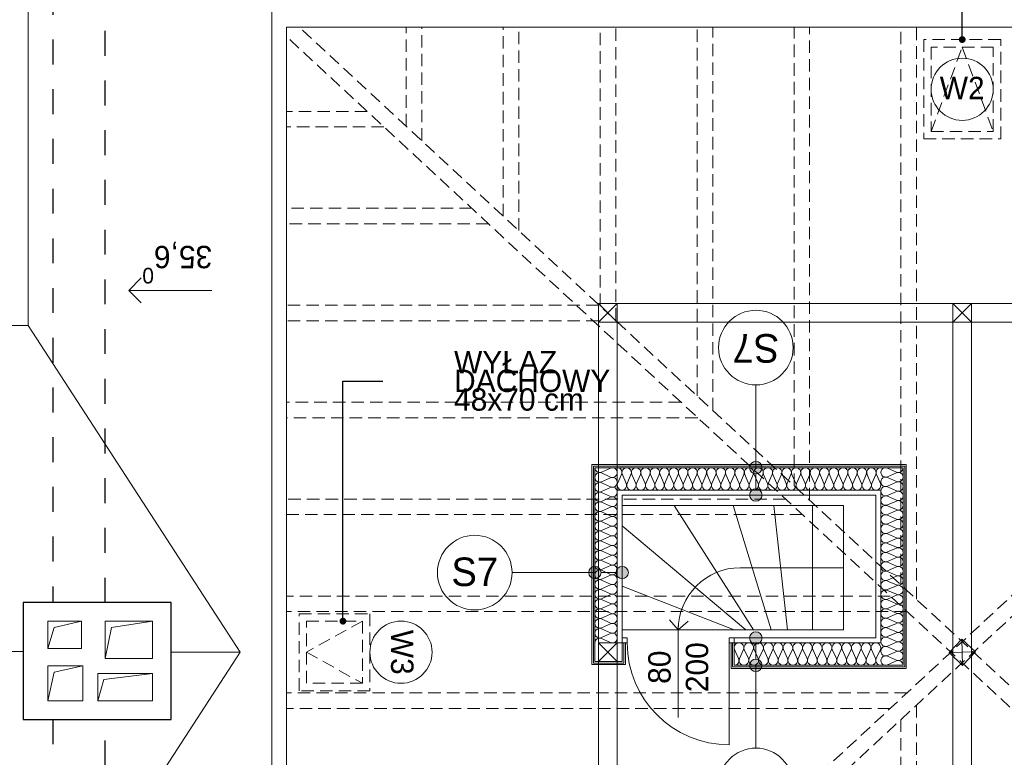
# Model space of a CAD drawing. Extents: x -145259 to -66341, y -2316 to 227384.
# Tile 138 of 141: x -88166 to -80245, y 213678 to 219614. Entities that reach past the tile are written whole.
import ezdxf

# ---------------------------------------------------------------- set-up
doc = ezdxf.new("R2010")
doc.units = 0
doc.header["$MEASUREMENT"] = 0
doc.linetypes.add('Krawędzie ukryte', pattern=[150, 100, -50])
doc.linetypes.add('Przerywana', pattern=[400, 200, -200])
for name, color, linetype in [('Arch ocieplenie', 7, 'Continuous'), ('Arch opisy', 7, 'Continuous'), ('Arch ściany działowe', 7, 'Continuous'), ('INWENT ODWODNIENIE', 7, 'Continuous'), ('Istniejące schody', 7, 'Continuous')]:
    doc.layers.add(name, color=color, linetype=linetype)
doc.layers.add('Arch ocieplenie_Nr_Pióra__24', color=7, linetype='Continuous', lineweight=13, true_color=0x029e21)
for name, color, linetype, lineweight in [('Arch opisy okien_Nr_Pióra__21', 7, 'Continuous', 13), ('Arch opisy_Nr_Pióra__1', 7, 'Continuous', 25), ('Arch opisy_Nr_Pióra__21', 7, 'Continuous', 13), ('Arch ściany działowe_Nr_Pióra__5', 7, 'Continuous', 13), ('INWENT DACH_Nr_Pióra__21', 7, 'Continuous', 13), ('Inwent kominy_Nr_Pióra__21', 7, 'Continuous', 13), ('INWENT KONST. DREWNIANA_Nr_Pióra__21', 7, 'Continuous', 13), ('INWENT ODWODNIENIE_Nr_Pióra__21', 7, 'Continuous', 13), ('INWENT ODWODNIENIE_Nr_Pióra__5', 7, 'Continuous', 13), ('INWENT OPISY_Nr_Pióra__21', 7, 'Continuous', 13), ('INWENT OPISY_Nr_Pióra__5', 7, 'Continuous', 13), ('INWENT. DRZWI_Nr_Pióra__21', 7, 'Continuous', 13), ('INWENT. OKNA_Nr_Pióra__21', 7, 'Continuous', 13), ('INWENT.ŚCIANY_Nr_Pióra__1', 7, 'Continuous', 25), ('Istniejące schody_Nr_Pióra__21', 7, 'Continuous', 13)]:
    doc.layers.add(name, color=color, linetype=linetype, lineweight=lineweight)
doc.styles.add('GENERATED_STYLE_4', font='txt')
doc.styles.add('GENERATED_STYLE_6', font='txt')
doc.styles.add('GENERATED_STYLE_7', font='txt')
doc.styles.add('GENERATED_STYLE_8', font='txt')
doc.dimstyles.new('GENERATED_STYLE__9', dxfattribs={"dimtxt": 0.18, "dimasz": 109.44, "dimexe": 0.18, "dimexo": 0.0625, "dimgap": 0.09, "dimtad": 0, "dimtih": 1, "dimtoh": 1, "dimdec": 4, "dimzin": 0, "dimdsep": 46, "dimcen": 0.09, "dimadec": 0, "dimazin": 0, "dimtfac": 1, "dimtdec": 4, "dimtmove": 0, "dimatfit": 3, "dimldrblk": 'ARROWHEAD_11', "dimfxl": 0, "dimtolj": 1, "dimtzin": 0, "dimarcsym": 0})

# ---------------------------------------------------------------- blocks, each defined once
blk = doc.blocks.new('Ściana_786', base_point=(-81033.7, 214393.6))
at = {"layer": 'Arch ściany działowe_Nr_Pióra__5', "linetype": 'Continuous'}
for p, q in [((-82443.7, 214393.6), (-81033.7, 214393.6)), ((-81046.2, 214406.1), (-82431.2, 214406.1))]:
    blk.add_line(p, q, dxfattribs=at)
blk = doc.blocks.new('Ściana_787', base_point=(-81046.2, 214406.1))
at = {"layer": 'Arch ściany działowe_Nr_Pióra__5', "linetype": 'Continuous'}
for p, q in [((-82431.2, 214406.1), (-81046.2, 214406.1)), ((-81058.7, 214418.6), (-82418.7, 214418.6))]:
    blk.add_line(p, q, dxfattribs=at)
blk = doc.blocks.new('Ściana_788', base_point=(-81033.7, 216033.6))
at = {"layer": 'Arch ściany działowe_Nr_Pióra__5', "linetype": 'Continuous'}
for p, q in [((-81033.7, 216033.6), (-83563.7, 216033.6)), ((-83551.2, 216021.1), (-81046.2, 216021.1))]:
    blk.add_line(p, q, dxfattribs=at)
blk = doc.blocks.new('Ściana_789', base_point=(-81046.2, 216021.1))
at = {"layer": 'Arch ściany działowe_Nr_Pióra__5', "linetype": 'Continuous'}
for p, q in [((-81046.2, 216021.1), (-83551.2, 216021.1)), ((-83538.7, 216008.6), (-81058.7, 216008.6))]:
    blk.add_line(p, q, dxfattribs=at)
blk = doc.blocks.new('Ściana_790', base_point=(-81033.7, 216033.6))
at = {"layer": 'Arch ściany działowe_Nr_Pióra__5', "linetype": 'Continuous'}
for p, q in [((-81046.2, 216021.1), (-81046.2, 214406.1)), ((-81033.7, 214393.6), (-81033.7, 216033.6))]:
    blk.add_line(p, q, dxfattribs=at)
blk = doc.blocks.new('Ściana_791', base_point=(-81046.2, 216021.1))
at = {"layer": 'Arch ściany działowe_Nr_Pióra__5', "linetype": 'Continuous'}
for p, q in [((-81046.2, 214406.1), (-81046.2, 216021.1)), ((-81058.7, 216008.6), (-81058.7, 214418.6))]:
    blk.add_line(p, q, dxfattribs=at)
blk = doc.blocks.new('Ściana_792', base_point=(-83563.7, 216033.6))
at = {"layer": 'Arch ściany działowe_Nr_Pióra__5', "linetype": 'Continuous'}
for p, q in [((-83563.7, 216033.6), (-83563.7, 214423.6)), ((-83551.2, 214436.1), (-83551.2, 216021.1))]:
    blk.add_line(p, q, dxfattribs=at)
blk = doc.blocks.new('Ściana_793', base_point=(-83551.2, 216021.1))
at = {"layer": 'Arch ściany działowe_Nr_Pióra__5', "linetype": 'Continuous'}
for p, q in [((-83551.2, 216021.1), (-83551.2, 214436.1)), ((-83538.7, 214448.6), (-83538.7, 216008.6))]:
    blk.add_line(p, q, dxfattribs=at)
blk = doc.blocks.new('Ściana_794', base_point=(-82443.7, 214393.6))
at = {"layer": 'Arch ściany działowe_Nr_Pióra__5', "linetype": 'Continuous'}
for p, q in [((-82431.2, 214598.6), (-82443.7, 214598.6)), ((-82443.7, 214598.6), (-82443.7, 214393.6)), ((-82431.2, 214406.1), (-82431.2, 214598.6))]:
    blk.add_line(p, q, dxfattribs=at)
blk = doc.blocks.new('Ściana_795', base_point=(-82431.2, 214406.1))
at = {"layer": 'Arch ściany działowe_Nr_Pióra__5', "linetype": 'Continuous'}
for p, q in [((-82418.7, 214598.6), (-82431.2, 214598.6)), ((-82431.2, 214598.6), (-82431.2, 214406.1)), ((-82418.7, 214418.6), (-82418.7, 214598.6))]:
    blk.add_line(p, q, dxfattribs=at)
blk = doc.blocks.new('Ściana_796', base_point=(-83563.7, 214423.6))
at = {"layer": 'Arch ściany działowe_Nr_Pióra__5', "linetype": 'Continuous'}
for p, q in [((-83306.2, 214436.1), (-83551.2, 214436.1)), ((-83563.7, 214423.6), (-83293.7, 214423.6))]:
    blk.add_line(p, q, dxfattribs=at)
blk = doc.blocks.new('Ściana_797', base_point=(-83551.2, 214436.1))
at = {"layer": 'Arch ściany działowe_Nr_Pióra__5', "linetype": 'Continuous'}
for p, q in [((-83551.2, 214436.1), (-83306.2, 214436.1)), ((-83318.7, 214448.6), (-83538.7, 214448.6))]:
    blk.add_line(p, q, dxfattribs=at)
blk = doc.blocks.new('Ściana_798', base_point=(-83293.7, 214423.6))
at = {"layer": 'Arch ściany działowe_Nr_Pióra__5', "linetype": 'Continuous'}
for p, q in [((-83293.7, 214598.6), (-83306.2, 214598.6)), ((-83306.2, 214598.6), (-83306.2, 214436.1)), ((-83293.7, 214423.6), (-83293.7, 214598.6))]:
    blk.add_line(p, q, dxfattribs=at)
blk = doc.blocks.new('Ściana_799', base_point=(-83306.2, 214436.1))
at = {"layer": 'Arch ściany działowe_Nr_Pióra__5', "linetype": 'Continuous'}
for p, q in [((-83306.2, 214598.6), (-83318.7, 214598.6)), ((-83318.7, 214598.6), (-83318.7, 214448.6)), ((-83306.2, 214436.1), (-83306.2, 214598.6))]:
    blk.add_line(p, q, dxfattribs=at)
blk = doc.blocks.new('Izolacja cieplna 14_182', base_point=(-82418.7, 214418.6))
at = {"layer": 'Arch ocieplenie_Nr_Pióra__24', "linetype": 'Continuous'}
for p, q in [((-82415.4, 214545), (-82382.7, 214472.2)), ((-82376.1, 214472.2), (-82343.4, 214545)), ((-82336.8, 214545), (-82304, 214472.2)), ((-82297.4, 214472.2), (-82264.7, 214545)), ((-82258.1, 214545), (-82225.4, 214472.2)), ((-82218.8, 214472.2), (-82186, 214545)), ((-82179.4, 214545), (-82146.7, 214472.2)), ((-82140.1, 214472.2), (-82107.4, 214545)), ((-82100.8, 214545), (-82068, 214472.2)), ((-82061.4, 214472.2), (-82028.7, 214545)), ((-82022.1, 214545), (-81989.4, 214472.2)), ((-81982.8, 214472.2), (-81950, 214545)), ((-81943.4, 214545), (-81910.7, 214472.2)), ((-81904.1, 214472.2), (-81871.4, 214545)), ((-81864.8, 214545), (-81832, 214472.2)), ((-81825.4, 214472.2), (-81792.7, 214545)), ((-81786.1, 214545), (-81753.4, 214472.2)), ((-81746.8, 214472.2), (-81714, 214545)), ((-81707.4, 214545), (-81674.7, 214472.2)), ((-81668.1, 214472.2), (-81635.4, 214545)), ((-81628.8, 214545), (-81596, 214472.2)), ((-81589.4, 214472.2), (-81556.7, 214545)), ((-81550.1, 214545), (-81517.4, 214472.2)), ((-81510.8, 214472.2), (-81478, 214545)), ((-81471.4, 214545), (-81438.7, 214472.2)), ((-81432.1, 214472.2), (-81399.4, 214545)), ((-81392.8, 214545), (-81360, 214472.2)), ((-81353.4, 214472.2), (-81320.7, 214545)), ((-81314.1, 214545), (-81281.4, 214472.2)), ((-81274.8, 214472.2), (-81242, 214545))]:
    blk.add_line(p, q, dxfattribs=at)
for centre, start_param, end_param in [((-82379.4, 214560.3), 5.870392, 9.837571), ((-82300.7, 214560.3), 5.870392, 9.837571), ((-82222.1, 214560.3), 5.870392, 9.837571), ((-82143.4, 214560.3), 5.870392, 9.837571), ((-82064.7, 214560.3), 5.870392, 9.837571), ((-81986.1, 214560.3), 5.870392, 9.837571), ((-81907.4, 214560.3), 5.870392, 9.837571), ((-81828.7, 214560.3), 5.870392, 9.837571), ((-81750.1, 214560.3), 5.870392, 9.837571), ((-81671.4, 214560.3), 5.870392, 9.837571), ((-81592.7, 214560.3), 5.870392, 9.837571), ((-81514.1, 214560.3), 5.870392, 9.837571), ((-81435.4, 214560.3), 5.870392, 9.837571), ((-81356.7, 214560.3), 5.870392, 9.837571), ((-81278.1, 214560.3), 5.870392, 9.837571), ((-82418.7, 214456.9), 4.712389, 6.695979), ((-82340.1, 214456.9), 2.7288, 6.695979), ((-82261.4, 214456.9), 2.7288, 6.695979), ((-82182.7, 214456.9), 2.7288, 6.695979), ((-82104.1, 214456.9), 2.7288, 6.695979), ((-82025.4, 214456.9), 2.7288, 6.695979), ((-81946.7, 214456.9), 2.7288, 6.695979), ((-81868.1, 214456.9), 2.7288, 6.695979), ((-81789.4, 214456.9), 2.7288, 6.695979), ((-81710.7, 214456.9), 2.7288, 6.695979), ((-81632.1, 214456.9), 2.7288, 6.695979), ((-81553.4, 214456.9), 2.7288, 6.695979), ((-81474.7, 214456.9), 2.7288, 6.695979), ((-81396.1, 214456.9), 2.7288, 6.695979), ((-81317.4, 214456.9), 2.7288, 6.695979), ((-81238.7, 214456.9), 2.7288, 4.712389)]:
    blk.add_ellipse(centre, major_axis=(39.3, 0), ratio=0.973273, start_param=start_param, end_param=end_param, dxfattribs=at)
blk = doc.blocks.new('Izolacja cieplna 14_183', base_point=(-83358.7, 216008.6))
at = {"layer": 'Arch ocieplenie_Nr_Pióra__24', "linetype": 'Continuous'}
for p, q in [((-83355.6, 215882.2), (-83324.1, 215955)), ((-83317.7, 215955), (-83286.2, 215882.2)), ((-83279.8, 215882.2), (-83248.3, 215955)), ((-83242, 215955), (-83210.5, 215882.2)), ((-83204.1, 215882.2), (-83172.6, 215955)), ((-83166.3, 215955), (-83134.8, 215882.2)), ((-83128.4, 215882.2), (-83096.9, 215955)), ((-83090.6, 215955), (-83059.1, 215882.2)), ((-83052.7, 215882.2), (-83021.2, 215955)), ((-83014.8, 215955), (-82983.3, 215882.2)), ((-82977, 215882.2), (-82945.5, 215955)), ((-82939.1, 215955), (-82907.6, 215882.2)), ((-82901.3, 215882.2), (-82869.8, 215955)), ((-82863.4, 215955), (-82831.9, 215882.2)), ((-82825.6, 215882.2), (-82794.1, 215955)), ((-82787.7, 215955), (-82756.2, 215882.2)), ((-82749.8, 215882.2), (-82718.3, 215955)), ((-82712, 215955), (-82680.5, 215882.2)), ((-82674.1, 215882.2), (-82642.6, 215955)), ((-82636.3, 215955), (-82604.8, 215882.2)), ((-82598.4, 215882.2), (-82566.9, 215955)), ((-82560.6, 215955), (-82529.1, 215882.2)), ((-82522.7, 215882.2), (-82491.2, 215955)), ((-82484.8, 215955), (-82453.3, 215882.2)), ((-82447, 215882.2), (-82415.5, 215955)), ((-82409.1, 215955), (-82377.6, 215882.2)), ((-82371.3, 215882.2), (-82339.8, 215955)), ((-82333.4, 215955), (-82301.9, 215882.2)), ((-82295.6, 215882.2), (-82264.1, 215955)), ((-82257.7, 215955), (-82226.2, 215882.2)), ((-82219.8, 215882.2), (-82188.3, 215955)), ((-82182, 215955), (-82150.5, 215882.2)), ((-82144.1, 215882.2), (-82112.6, 215955)), ((-82106.3, 215955), (-82074.8, 215882.2)), ((-82068.4, 215882.2), (-82036.9, 215955)), ((-82030.6, 215955), (-81999.1, 215882.2)), ((-81992.7, 215882.2), (-81961.2, 215955)), ((-81954.8, 215955), (-81923.3, 215882.2)), ((-81917, 215882.2), (-81885.5, 215955)), ((-81879.1, 215955), (-81847.6, 215882.2)), ((-81841.3, 215882.2), (-81809.8, 215955)), ((-81803.4, 215955), (-81771.9, 215882.2)), ((-81765.6, 215882.2), (-81734.1, 215955)), ((-81727.7, 215955), (-81696.2, 215882.2)), ((-81689.8, 215882.2), (-81658.3, 215955)), ((-81652, 215955), (-81620.5, 215882.2)), ((-81614.1, 215882.2), (-81582.6, 215955)), ((-81576.3, 215955), (-81544.8, 215882.2)), ((-81538.4, 215882.2), (-81506.9, 215955)), ((-81500.6, 215955), (-81469.1, 215882.2)), ((-81462.7, 215882.2), (-81431.2, 215955)), ((-81424.8, 215955), (-81393.3, 215882.2)), ((-81387, 215882.2), (-81355.5, 215955)), ((-81349.1, 215955), (-81317.6, 215882.2)), ((-81311.3, 215882.2), (-81279.8, 215955)), ((-81273.4, 215955), (-81241.9, 215882.2))]:
    blk.add_line(p, q, dxfattribs=at)
for centre, start_param, end_param in [((-83358.7, 215970.3), 4.299596, 6.283185), ((-83283, 215970.3), 4.299595, 8.266774), ((-83207.3, 215970.3), 4.299595, 8.266774), ((-83131.6, 215970.3), 4.299595, 8.266774), ((-83055.9, 215970.3), 4.299595, 8.266774), ((-82980.2, 215970.3), 4.299595, 8.266774), ((-82904.5, 215970.3), 4.299595, 8.266774), ((-82828.7, 215970.3), 4.299595, 8.266774), ((-82753, 215970.3), 4.299595, 8.266774), ((-82677.3, 215970.3), 4.299595, 8.266774), ((-82601.6, 215970.3), 4.299595, 8.266774), ((-82525.9, 215970.3), 4.299595, 8.266774), ((-82450.2, 215970.3), 4.299595, 8.266774), ((-82374.5, 215970.3), 4.299595, 8.266774), ((-82298.7, 215970.3), 4.299595, 8.266774), ((-82223, 215970.3), 4.299595, 8.266774), ((-82147.3, 215970.3), 4.299595, 8.266774), ((-82071.6, 215970.3), 4.299595, 8.266774), ((-81995.9, 215970.3), 4.299595, 8.266774), ((-81920.2, 215970.3), 4.299595, 8.266774), ((-81844.5, 215970.3), 4.299595, 8.266774), ((-81768.7, 215970.3), 4.299595, 8.266774), ((-81693, 215970.3), 4.299595, 8.266774), ((-81617.3, 215970.3), 4.299595, 8.266774), ((-81541.6, 215970.3), 4.299595, 8.266774), ((-81465.9, 215970.3), 4.299595, 8.266774), ((-81390.2, 215970.3), 4.299595, 8.266774), ((-81314.5, 215970.3), 4.299595, 8.266774), ((-81238.7, 215970.3), 0, 1.983589), ((-83320.9, 215866.9), 1.158003, 5.125183), ((-83245.2, 215866.9), 1.158003, 5.125183), ((-83169.5, 215866.9), 1.158003, 5.125183), ((-83093.7, 215866.9), 1.158003, 5.125183), ((-83018, 215866.9), 1.158003, 5.125183), ((-82942.3, 215866.9), 1.158003, 5.125183), ((-82866.6, 215866.9), 1.158003, 5.125183), ((-82790.9, 215866.9), 1.158003, 5.125183), ((-82715.2, 215866.9), 1.158003, 5.125183), ((-82639.5, 215866.9), 1.158003, 5.125183), ((-82563.7, 215866.9), 1.158003, 5.125183), ((-82488, 215866.9), 1.158003, 5.125183), ((-82412.3, 215866.9), 1.158003, 5.125183), ((-82336.6, 215866.9), 1.158003, 5.125183), ((-82260.9, 215866.9), 1.158003, 5.125183), ((-82185.2, 215866.9), 1.158003, 5.125183), ((-82109.5, 215866.9), 1.158003, 5.125183), ((-82033.7, 215866.9), 1.158003, 5.125183), ((-81958, 215866.9), 1.158003, 5.125183), ((-81882.3, 215866.9), 1.158003, 5.125183), ((-81806.6, 215866.9), 1.158003, 5.125183), ((-81730.9, 215866.9), 1.158003, 5.125183), ((-81655.2, 215866.9), 1.158003, 5.125183), ((-81579.5, 215866.9), 1.158003, 5.125183), ((-81503.7, 215866.9), 1.158003, 5.125183), ((-81428, 215866.9), 1.158003, 5.125183), ((-81352.3, 215866.9), 1.158003, 5.125183), ((-81276.6, 215866.9), 1.158003, 5.125183)]:
    blk.add_ellipse(centre, major_axis=(0, 38.3), ratio=0.9889, start_param=start_param, end_param=end_param, dxfattribs=at)
blk = doc.blocks.new('Izolacja cieplna 14_184', base_point=(-81058.7, 214418.6))
at = {"layer": 'Arch ocieplenie_Nr_Pióra__24', "linetype": 'Continuous'}
for p, q in [((-81112.4, 215973.9), (-81185.1, 216005.4)), ((-81185.1, 215936.1), (-81112.4, 215967.6)), ((-81112.4, 215898.2), (-81185.1, 215929.7)), ((-81185.1, 215860.4), (-81112.4, 215891.9)), ((-81112.4, 215822.5), (-81185.1, 215854)), ((-81185.1, 215784.6), (-81112.4, 215816.1)), ((-81112.4, 215746.8), (-81185.1, 215778.3)), ((-81185.1, 215708.9), (-81112.4, 215740.4)), ((-81112.4, 215671.1), (-81185.1, 215702.6)), ((-81185.1, 215633.2), (-81112.4, 215664.7)), ((-81112.4, 215595.4), (-81185.1, 215626.8)), ((-81185.1, 215557.5), (-81112.4, 215589)), ((-81112.4, 215519.6), (-81185.1, 215551.1)), ((-81185.1, 215481.8), (-81112.4, 215513.3)), ((-81112.4, 215443.9), (-81185.1, 215475.4)), ((-81185.1, 215406.1), (-81112.4, 215437.6)), ((-81112.4, 215368.2), (-81185.1, 215399.7)), ((-81185.1, 215330.4), (-81112.4, 215361.9)), ((-81112.4, 215292.5), (-81185.1, 215324)), ((-81185.1, 215254.6), (-81112.4, 215286.1)), ((-81112.4, 215216.8), (-81185.1, 215248.3)), ((-81185.1, 215178.9), (-81112.4, 215210.4)), ((-81112.4, 215141.1), (-81185.1, 215172.6)), ((-81185.1, 215103.2), (-81112.4, 215134.7)), ((-81112.4, 215065.4), (-81185.1, 215096.8)), ((-81185.1, 215027.5), (-81112.4, 215059)), ((-81112.4, 214989.6), (-81185.1, 215021.1)), ((-81185.1, 214951.8), (-81112.4, 214983.3)), ((-81112.4, 214913.9), (-81185.1, 214945.4)), ((-81185.1, 214876.1), (-81112.4, 214907.6)), ((-81112.4, 214838.2), (-81185.1, 214869.7)), ((-81185.1, 214800.4), (-81112.4, 214831.9)), ((-81112.4, 214762.5), (-81185.1, 214794)), ((-81185.1, 214724.6), (-81112.4, 214756.1)), ((-81112.4, 214686.8), (-81185.1, 214718.3)), ((-81185.1, 214648.9), (-81112.4, 214680.4)), ((-81112.4, 214611.1), (-81185.1, 214642.6)), ((-81185.1, 214573.2), (-81112.4, 214604.7)), ((-81112.4, 214535.4), (-81185.1, 214566.8)), ((-81185.1, 214497.5), (-81112.4, 214529)), ((-81112.4, 214459.6), (-81185.1, 214491.1)), ((-81185.1, 214421.8), (-81112.4, 214453.3))]:
    blk.add_line(p, q, dxfattribs=at)
for centre, start_param, end_param in [((-81200.5, 215970.7), 4.299595, 8.266775), ((-81200.5, 215895), 4.299595, 8.266775), ((-81097, 216008.6), 1.158004, 3.141593), ((-81097, 215932.9), 1.158004, 5.125183), ((-81200.5, 215819.3), 4.299595, 8.266775), ((-81097, 215857.2), 1.158004, 5.125183), ((-81200.5, 215743.6), 4.299595, 8.266775), ((-81097, 215781.5), 1.158004, 5.125183), ((-81200.5, 215667.9), 4.299595, 8.266775), ((-81097, 215705.7), 1.158004, 5.125183), ((-81200.5, 215592.2), 4.299595, 8.266775), ((-81097, 215630), 1.158004, 5.125183), ((-81200.5, 215516.5), 4.299595, 8.266775), ((-81097, 215554.3), 1.158004, 5.125183), ((-81200.5, 215440.7), 4.299595, 8.266775), ((-81097, 215478.6), 1.158004, 5.125183), ((-81200.5, 215365), 4.299595, 8.266775), ((-81097, 215402.9), 1.158004, 5.125183), ((-81200.5, 215289.3), 4.299595, 8.266775), ((-81097, 215327.2), 1.158004, 5.125183), ((-81200.5, 215213.6), 4.299595, 8.266775), ((-81097, 215251.5), 1.158004, 5.125183), ((-81200.5, 215137.9), 4.299595, 8.266775), ((-81097, 215175.7), 1.158004, 5.125183), ((-81097, 215100), 1.158004, 5.125183), ((-81200.5, 215062.2), 4.299595, 8.266775), ((-81097, 215024.3), 1.158004, 5.125183), ((-81200.5, 214986.5), 4.299595, 8.266775), ((-81097, 214948.6), 1.158004, 5.125183), ((-81200.5, 214910.7), 4.299595, 8.266775), ((-81097, 214872.9), 1.158004, 5.125183), ((-81200.5, 214835), 4.299595, 8.266775), ((-81097, 214797.2), 1.158004, 5.125183), ((-81200.5, 214759.3), 4.299595, 8.266775), ((-81097, 214721.5), 1.158004, 5.125183), ((-81200.5, 214683.6), 4.299595, 8.266775), ((-81097, 214645.7), 1.158004, 5.125183), ((-81200.5, 214607.9), 4.299595, 8.266775), ((-81097, 214570), 1.158004, 5.125183), ((-81200.5, 214532.2), 4.299595, 8.266775), ((-81097, 214494.3), 1.158004, 5.125183), ((-81200.5, 214456.5), 4.299595, 8.266775), ((-81097, 214418.6), 3.141593, 5.125182)]:
    blk.add_ellipse(centre, major_axis=(-38.3, 0), ratio=0.9889, start_param=start_param, end_param=end_param, dxfattribs=at)
blk = doc.blocks.new('Izolacja cieplna 14_185', base_point=(-83538.7, 214598.6))
at = {"layer": 'Arch ocieplenie_Nr_Pióra__24', "linetype": 'Continuous'}
for p, q in [((-83485.1, 215972.7), (-83412.4, 216005.3)), ((-83412.4, 215933.6), (-83485.1, 215966.1)), ((-83485.1, 215894.4), (-83412.4, 215927)), ((-83412.4, 215855.2), (-83485.1, 215887.8)), ((-83485.1, 215816.1), (-83412.4, 215848.6)), ((-83412.4, 215776.9), (-83485.1, 215809.5)), ((-83485.1, 215737.7), (-83412.4, 215770.3)), ((-83412.4, 215698.6), (-83485.1, 215731.1)), ((-83485.1, 215659.4), (-83412.4, 215692)), ((-83412.4, 215620.2), (-83485.1, 215652.8)), ((-83485.1, 215581.1), (-83412.4, 215613.6)), ((-83412.4, 215541.9), (-83485.1, 215574.5)), ((-83485.1, 215502.7), (-83412.4, 215535.3)), ((-83412.4, 215463.6), (-83485.1, 215496.1)), ((-83485.1, 215424.4), (-83412.4, 215457)), ((-83412.4, 215385.2), (-83485.1, 215417.8)), ((-83485.1, 215346.1), (-83412.4, 215378.6)), ((-83412.4, 215306.9), (-83485.1, 215339.5)), ((-83485.1, 215267.7), (-83412.4, 215300.3)), ((-83412.4, 215228.6), (-83485.1, 215261.1)), ((-83485.1, 215189.4), (-83412.4, 215222)), ((-83412.4, 215150.2), (-83485.1, 215182.8)), ((-83485.1, 215111.1), (-83412.4, 215143.6)), ((-83412.4, 215071.9), (-83485.1, 215104.5)), ((-83485.1, 215032.7), (-83412.4, 215065.3)), ((-83412.4, 214993.6), (-83485.1, 215026.1)), ((-83485.1, 214954.4), (-83412.4, 214987)), ((-83412.4, 214915.2), (-83485.1, 214947.8)), ((-83485.1, 214876.1), (-83412.4, 214908.6)), ((-83412.4, 214836.9), (-83485.1, 214869.5)), ((-83485.1, 214797.7), (-83412.4, 214830.3)), ((-83412.4, 214758.6), (-83485.1, 214791.1)), ((-83485.1, 214719.4), (-83412.4, 214752)), ((-83412.4, 214680.2), (-83485.1, 214712.8)), ((-83485.1, 214641.1), (-83412.4, 214673.6)), ((-83412.4, 214601.9), (-83485.1, 214634.5))]:
    blk.add_line(p, q, dxfattribs=at)
for centre, start_param, end_param in [((-83397, 215969.4), 2.728799, 6.695979), ((-83500.5, 215930.3), 5.870392, 9.837571), ((-83500.5, 216008.6), 1.570796, 3.554385), ((-83397, 215891.1), 2.728799, 6.695979), ((-83500.5, 215851.9), 5.870392, 9.837571), ((-83397, 215812.8), 2.728799, 6.695979), ((-83500.5, 215773.6), 5.870392, 9.837571), ((-83397, 215734.4), 2.728799, 6.695979), ((-83500.5, 215695.3), 5.870392, 9.837571), ((-83397, 215656.1), 2.728799, 6.695979), ((-83500.5, 215616.9), 5.870392, 9.837571), ((-83397, 215577.8), 2.728799, 6.695979), ((-83500.5, 215538.6), 5.870392, 9.837571), ((-83397, 215499.4), 2.728799, 6.695979), ((-83500.5, 215460.3), 5.870392, 9.837571), ((-83397, 215421.1), 2.728799, 6.695979), ((-83500.5, 215381.9), 5.870392, 9.837571), ((-83397, 215342.8), 2.728799, 6.695979), ((-83500.5, 215303.6), 5.870392, 9.837571), ((-83397, 215264.4), 2.728799, 6.695979), ((-83500.5, 215225.3), 5.870392, 9.837571), ((-83397, 215186.1), 2.728799, 6.695979), ((-83500.5, 215146.9), 5.870392, 9.837571), ((-83397, 215107.8), 2.728799, 6.695979), ((-83500.5, 215068.6), 5.870392, 9.837571), ((-83397, 215029.4), 2.728799, 6.695979), ((-83500.5, 214990.3), 5.870392, 9.837571), ((-83397, 214951.1), 2.728799, 6.695979), ((-83500.5, 214911.9), 5.870392, 9.837571), ((-83397, 214872.8), 2.728799, 6.695979), ((-83500.5, 214833.6), 5.870392, 9.837571), ((-83397, 214794.4), 2.728799, 6.695979), ((-83500.5, 214755.3), 5.870392, 9.837571), ((-83397, 214716.1), 2.728799, 6.695979), ((-83500.5, 214676.9), 5.870392, 9.837571), ((-83397, 214637.8), 2.728799, 6.695979), ((-83500.5, 214598.6), 5.870392, 7.853982)]:
    blk.add_ellipse(centre, major_axis=(0, 39.2), ratio=0.977414, start_param=start_param, end_param=end_param, dxfattribs=at)
blk = doc.blocks.new('Linia_211', base_point=(-86621, 217435.7))
at = {"layer": 'INWENT ODWODNIENIE_Nr_Pióra__21', "linetype": 'Continuous'}
for q in [(-87189.2, 217535.7), (-87189.2, 217335.7)]:
    blk.add_line((-87289.2, 217435.7), q, dxfattribs=at)
at = {"layer": 'INWENT ODWODNIENIE_Nr_Pióra__5', "linetype": 'Continuous'}
blk.add_line((-86621, 217435.7), (-87289.2, 217435.7), dxfattribs=at)
blk = doc.blocks.new('Linia_222', base_point=(-83318.7, 215164.5))
at = {"layer": 'Arch opisy_Nr_Pióra__21', "linetype": 'Continuous'}
for points in [[(-83488.7, 215164.5), (-83492.5, 215183.6), (-83503.4, 215199.8), (-83519.6, 215210.7), (-83538.7, 215214.5), (-83557.9, 215210.7), (-83574.1, 215199.8), (-83584.9, 215183.6), (-83588.7, 215164.5), (-83584.9, 215145.3), (-83574.1, 215129.1), (-83557.9, 215118.3), (-83538.7, 215114.5), (-83519.6, 215118.3), (-83503.4, 215129.1), (-83492.5, 215145.3)], [(-83268.7, 215164.5), (-83272.5, 215183.6), (-83283.4, 215199.8), (-83299.6, 215210.7), (-83318.7, 215214.5), (-83337.9, 215210.7), (-83354.1, 215199.8), (-83364.9, 215183.6), (-83368.7, 215164.5), (-83364.9, 215145.3), (-83354.1, 215129.1), (-83337.9, 215118.3), (-83318.7, 215114.5), (-83299.6, 215118.3), (-83283.4, 215129.1), (-83272.5, 215145.3)]]:
    blk.add_hatch(color=256, dxfattribs=at).paths.add_polyline_path(points, flags=0)
blk.add_line((-83368.7, 215164.5), (-83488.7, 215164.5), dxfattribs=at)
for centre in [(-83538.7, 215164.5), (-83318.7, 215164.5)]:
    blk.add_circle(centre, 50, dxfattribs=at)
blk = doc.blocks.new('Linia_223', base_point=(-83538.7, 215164.5))
at = {"layer": 'Arch opisy_Nr_Pióra__21', "linetype": 'Continuous'}
blk.add_line((-83538.7, 215164.5), (-84205.3, 215164.5), dxfattribs=at)
blk.add_circle((-84505.3, 215164.5), 300, dxfattribs=at)
blk = doc.blocks.new('Linia_224', base_point=(-82243.8, 215788.6))
at = {"layer": 'Arch opisy_Nr_Pióra__21', "linetype": 'Continuous'}
for points in [[(-82193.8, 216008.6), (-82197.7, 216027.7), (-82208.5, 216044), (-82224.7, 216054.8), (-82243.8, 216058.6), (-82263, 216054.8), (-82279.2, 216044), (-82290, 216027.7), (-82293.8, 216008.6), (-82290, 215989.5), (-82279.2, 215973.2), (-82263, 215962.4), (-82243.8, 215958.6), (-82224.7, 215962.4), (-82208.5, 215973.2), (-82197.7, 215989.5)], [(-82193.8, 215788.6), (-82197.7, 215807.7), (-82208.5, 215824), (-82224.7, 215834.8), (-82243.8, 215838.6), (-82263, 215834.8), (-82279.2, 215824), (-82290, 215807.7), (-82293.8, 215788.6), (-82290, 215769.5), (-82279.2, 215753.2), (-82263, 215742.4), (-82243.8, 215738.6), (-82224.7, 215742.4), (-82208.5, 215753.2), (-82197.7, 215769.5)]]:
    blk.add_hatch(color=256, dxfattribs=at).paths.add_polyline_path(points, flags=0)
blk.add_line((-82243.8, 215838.6), (-82243.8, 215958.6), dxfattribs=at)
for centre in [(-82243.8, 216008.6), (-82243.8, 215788.6)]:
    blk.add_circle(centre, 50, dxfattribs=at)
blk = doc.blocks.new('Linia_225', base_point=(-82243.8, 216008.6))
at = {"layer": 'Arch opisy_Nr_Pióra__21', "linetype": 'Continuous'}
blk.add_line((-82243.8, 216008.6), (-82243.8, 216675.1), dxfattribs=at)
blk.add_circle((-82243.8, 216975.1), 300, dxfattribs=at)
blk = doc.blocks.new('Linia_226', base_point=(-82243.8, 214638.6))
at = {"layer": 'Arch opisy_Nr_Pióra__21', "linetype": 'Continuous'}
for points in [[(-82193.8, 214638.6), (-82197.7, 214657.7), (-82208.5, 214674), (-82224.7, 214684.8), (-82243.8, 214688.6), (-82263, 214684.8), (-82279.2, 214674), (-82290, 214657.7), (-82293.8, 214638.6), (-82290, 214619.5), (-82279.2, 214603.2), (-82263, 214592.4), (-82243.8, 214588.6), (-82224.7, 214592.4), (-82208.5, 214603.2), (-82197.7, 214619.5)], [(-82193.8, 214418.6), (-82197.7, 214437.7), (-82208.5, 214454), (-82224.7, 214464.8), (-82243.8, 214468.6), (-82263, 214464.8), (-82279.2, 214454), (-82290, 214437.7), (-82293.8, 214418.6), (-82290, 214399.5), (-82279.2, 214383.2), (-82263, 214372.4), (-82243.8, 214368.6), (-82224.7, 214372.4), (-82208.5, 214383.2), (-82197.7, 214399.5)]]:
    blk.add_hatch(color=256, dxfattribs=at).paths.add_polyline_path(points, flags=0)
blk.add_line((-82243.8, 214588.6), (-82243.8, 214468.6), dxfattribs=at)
for centre in [(-82243.8, 214638.6), (-82243.8, 214418.6)]:
    blk.add_circle(centre, 50, dxfattribs=at)
blk = doc.blocks.new('Linia_227', base_point=(-82243.8, 214418.6))
at = {"layer": 'Arch opisy_Nr_Pióra__21', "linetype": 'Continuous'}
blk.add_line((-82243.8, 214418.6), (-82243.8, 213752.1), dxfattribs=at)
blk.add_circle((-82243.8, 213452.1), 300, dxfattribs=at)
blk = doc.blocks.new('Łuk_1', base_point=(-82368.7, 214703.6))
at = {"layer": 'Istniejące schody_Nr_Pióra__21', "linetype": 'Continuous'}
for q in [(-82937.9, 214784), (-82788.3, 214772.8)]:
    blk.add_line((-82868.7, 214703.6), q, dxfattribs=at)
blk.add_arc((-82368.7, 214703.6), 500, 90, 180, dxfattribs=at)
blk = doc.blocks.new('ARROWHEAD_11')
at = {"color": 0, "linetype": 'Continuous', "lineweight": 0}
blk.add_line((0, 0), (-1, 0), dxfattribs=at)
at = {"color": 0, "linetype": 'Continuous', "lineweight": 0, "const_width": 0.25, "flags": 128}
blk.add_lwpolyline([(-0.125, 0, 1), (0.125, 0, 1)], format="xyb", close=True, dxfattribs=at)

msp = doc.modelspace()

# ---------------------------------------------------------------- linework, layer by layer
at = {"layer": 'Arch opisy okien_Nr_Pióra__21', "linetype": 'Continuous'}
for centre in [(-80583.7, 219053.6), (-85098.7, 214523.6)]:
    msp.add_circle(centre, 250, dxfattribs=at)
at = {"layer": 'INWENT DACH_Nr_Pióra__21', "linetype": 'Continuous'}
for p, q in [((-88098.7, 221653.6), (-88098.7, 217153.6)), ((-86138.7, 219673.6), (-86138.7, 209373.6)), ((-86018.7, 219553.6), (-86018.7, 209493.6)), ((-86018.7, 219553.6), (-75148.7, 219553.6)), ((-88098.7, 217153.6), (-88248.7, 217153.6)), ((-86393.7, 214523.6), (-88098.7, 217153.6)), ((-88138.7, 214528.6), (-92528.7, 214528.6)), ((-86393.7, 214523.6), (-88098.7, 211893.6)), ((-86393.7, 214523.6), (-86948.7, 214523.6))]:
    msp.add_line(p, q, dxfattribs=at)
at = {"layer": 'Inwent kominy_Nr_Pióra__21', "linetype": 'Continuous'}
for p, q in [((-87938.7, 214553.6), (-87938.7, 214773.6)), ((-87938.7, 214773.6), (-87668.7, 214773.6)), ((-87888.7, 214723.6), (-87668.7, 214773.6)), ((-87668.7, 214773.6), (-87668.7, 214553.6)), ((-87478.7, 214473.6), (-87478.7, 214773.6)), ((-87478.7, 214773.6), (-87098.7, 214773.6)), ((-87428.7, 214723.6), (-87098.7, 214773.6)), ((-87098.7, 214773.6), (-87098.7, 214473.6)), ((-87938.7, 214553.6), (-87888.7, 214723.6)), ((-87478.7, 214473.6), (-87428.7, 214723.6)), ((-87668.7, 214553.6), (-87938.7, 214553.6)), ((-87098.7, 214473.6), (-87478.7, 214473.6)), ((-87938.7, 214133.6), (-87938.7, 214413.6)), ((-87938.7, 214413.6), (-87658.7, 214413.6)), ((-87938.7, 214133.6), (-87888.7, 214363.6)), ((-87888.7, 214363.6), (-87658.7, 214413.6)), ((-87658.7, 214413.6), (-87658.7, 214133.6)), ((-87538.7, 214133.6), (-87538.7, 214353.6)), ((-87538.7, 214353.6), (-87098.7, 214353.6)), ((-87488.7, 214303.6), (-87098.7, 214353.6)), ((-87098.7, 214353.6), (-87098.7, 214133.6)), ((-87538.7, 214133.6), (-87488.7, 214303.6)), ((-87658.7, 214133.6), (-87938.7, 214133.6)), ((-87098.7, 214133.6), (-87538.7, 214133.6))]:
    msp.add_line(p, q, dxfattribs=at)
at = {"layer": 'INWENT KONST. DREWNIANA_Nr_Pióra__21', "linetype": 'Krawędzie ukryte'}
for p, q in [((-86018.7, 209570.1), (-75250.1, 219553.6)), ((-75148.7, 209570.1), (-85917.4, 219553.6)), ((-85056.2, 218755.3), (-85056.2, 219553.6)), ((-84931.2, 218639.4), (-84931.2, 219553.6)), ((-84276.2, 218032.1), (-84276.2, 219553.6)), ((-84151.2, 217916.2), (-84151.2, 219553.6)), ((-83496.2, 217309), (-83496.2, 219553.6)), ((-83371.2, 217193.1), (-83371.2, 219553.6)), ((-82716.2, 216585.9), (-82716.2, 219553.6)), ((-82591.2, 216470), (-82591.2, 219553.6)), ((-81936.2, 215862.7), (-81936.2, 219553.6)), ((-81811.2, 215746.8), (-81811.2, 219553.6)), ((-81076.2, 215065.4), (-81076.2, 219553.6)), ((-80951.2, 214949.5), (-80951.2, 219553.6)), ((-75250.1, 209493.6), (-86018.7, 219477.1)), ((-85917.4, 209493.6), (-75148.7, 219477.1)), ((-85370.5, 218876.1), (-86018.7, 218876.1)), ((-85235.6, 218751.1), (-86018.7, 218751.1)), ((-84529.1, 218096.1), (-86018.7, 218096.1)), ((-84394.3, 217971.1), (-86018.7, 217971.1)), ((-83508.7, 217316.1), (-86018.7, 217316.1)), ((-83508.7, 217191.1), (-86018.7, 217191.1)), ((-82846.4, 216536.1), (-86018.7, 216536.1)), ((-82711.6, 216411.1), (-86018.7, 216411.1)), ((-82005.1, 215756.1), (-86018.7, 215756.1)), ((-81870.3, 215631.1), (-86018.7, 215631.1)), ((-81163.8, 214976.1), (-86018.7, 214976.1)), ((-81028.9, 214851.1), (-86018.7, 214851.1)), ((-81028.9, 214196.1), (-86018.7, 214196.1)), ((-81163.8, 214071.1), (-86018.7, 214071.1)), ((-80951.2, 214097.7), (-80951.2, 209493.6)), ((-81076.2, 213981.8), (-81076.2, 209493.6))]:
    msp.add_line(p, q, dxfattribs=at)
at = {"layer": 'INWENT KONST. DREWNIANA_Nr_Pióra__21', "linetype": 'Continuous'}
for p, q in [((-83358.7, 217328.6), (-83508.7, 217328.6)), ((-83508.7, 217328.6), (-83508.7, 217178.6)), ((-83508.7, 217178.6), (-83358.7, 217328.6)), ((-83508.7, 217328.6), (-83358.7, 217178.6)), ((-78248.7, 217328.6), (-83508.7, 217328.6)), ((-83508.7, 217328.6), (-83508.7, 211718.6)), ((-83358.7, 217178.6), (-83358.7, 217328.6)), ((-80508.7, 217328.6), (-80658.7, 217328.6)), ((-80658.7, 217328.6), (-80658.7, 217178.6)), ((-80658.7, 217178.6), (-80508.7, 217328.6)), ((-80658.7, 217328.6), (-80508.7, 217178.6)), ((-80508.7, 217178.6), (-80508.7, 217328.6)), ((-83508.7, 217178.6), (-83358.7, 217178.6)), ((-83358.7, 211868.6), (-83358.7, 217178.6)), ((-83358.7, 217178.6), (-78248.7, 217178.6)), ((-80658.7, 217178.6), (-80508.7, 217178.6)), ((-80658.7, 211868.6), (-80658.7, 217178.6)), ((-80508.7, 211868.6), (-80508.7, 217178.6)), ((-83358.7, 214598.6), (-83508.7, 214598.6)), ((-83508.7, 214598.6), (-83508.7, 214448.6)), ((-83508.7, 214448.6), (-83358.7, 214598.6)), ((-83508.7, 214598.6), (-83358.7, 214448.6)), ((-83358.7, 214448.6), (-83358.7, 214598.6)), ((-80586.1, 214629.6), (-80689.8, 214521.3)), ((-80477.7, 214525.9), (-80586.1, 214629.6)), ((-80586.1, 214629.6), (-80581.4, 214417.6)), ((-80689.8, 214521.3), (-80477.7, 214525.9)), ((-80689.8, 214521.3), (-80581.4, 214417.6)), ((-80581.4, 214417.6), (-80477.7, 214525.9)), ((-83508.7, 214448.6), (-83358.7, 214448.6))]:
    msp.add_line(p, q, dxfattribs=at)
at = {"layer": 'INWENT OPISY_Nr_Pióra__21', "linetype": 'Continuous'}
for p, q in [((-82868.7, 214738.1), (-82868.7, 213998.1)), ((-82868.7, 214638.6), (-82868.7, 214167.6))]:
    msp.add_line(p, q, dxfattribs=at)
at = {"layer": 'INWENT. DRZWI_Nr_Pióra__21', "linetype": 'Continuous'}
for p, q in [((-83278.7, 214638.6), (-83318.7, 214638.6)), ((-83278.7, 214598.6), (-83318.7, 214598.6)), ((-83278.7, 214638.6), (-83278.7, 214598.6)), ((-82458.7, 214638.6), (-82418.7, 214638.6)), ((-82458.7, 214638.6), (-82458.7, 214598.6)), ((-82458.7, 214598.6), (-82418.7, 214598.6)), ((-82458.7, 214598.6), (-82458.7, 213778.6))]:
    msp.add_line(p, q, dxfattribs=at)
msp.add_arc((-82458.7, 214598.6), 820, 180, 270, dxfattribs=at)
at = {"layer": 'INWENT. OKNA_Nr_Pióra__21', "linetype": 'Krawędzie ukryte'}
for p, q in [((-80893.7, 219453.6), (-80893.7, 218653.6)), ((-80273.7, 219453.6), (-80893.7, 219453.6)), ((-80273.7, 218653.6), (-80273.7, 219453.6)), ((-80833.7, 219393.6), (-80833.7, 218713.6)), ((-80333.7, 219393.6), (-80833.7, 219393.6)), ((-80833.7, 218713.6), (-80583.7, 219393.6)), ((-80583.7, 219393.6), (-80333.7, 218713.6)), ((-80333.7, 218713.6), (-80333.7, 219393.6)), ((-80833.7, 218713.6), (-80333.7, 218713.6)), ((-80893.7, 218653.6), (-80273.7, 218653.6)), ((-85918.7, 214833.6), (-85348.7, 214833.6)), ((-85918.7, 214213.6), (-85918.7, 214833.6)), ((-85348.7, 214833.6), (-85348.7, 214213.6)), ((-85858.7, 214773.6), (-85408.7, 214773.6)), ((-85858.7, 214273.6), (-85858.7, 214773.6)), ((-85408.7, 214773.6), (-85858.7, 214523.6)), ((-85408.7, 214773.6), (-85408.7, 214273.6)), ((-85858.7, 214523.6), (-85408.7, 214273.6)), ((-85408.7, 214273.6), (-85858.7, 214273.6)), ((-85348.7, 214213.6), (-85918.7, 214213.6))]:
    msp.add_line(p, q, dxfattribs=at)
at = {"layer": 'INWENT. OKNA_Nr_Pióra__21', "linetype": 'Continuous'}
for p, q in [((-81238.7, 215828.6), (-83358.7, 215828.6)), ((-83358.7, 214598.6), (-83358.7, 215828.6)), ((-81278.7, 215788.6), (-83318.7, 215788.6)), ((-83318.7, 214598.6), (-83318.7, 215788.6)), ((-81278.7, 214638.6), (-81278.7, 215788.6)), ((-81238.7, 214598.6), (-81238.7, 215828.6)), ((-83318.7, 214598.6), (-83358.7, 214598.6)), ((-82418.7, 214598.6), (-82418.7, 214638.6)), ((-81278.7, 214638.6), (-82418.7, 214638.6)), ((-81238.7, 214598.6), (-82418.7, 214598.6))]:
    msp.add_line(p, q, dxfattribs=at)
at = {"layer": 'INWENT.ŚCIANY_Nr_Pióra__1', "linetype": 'Przerywana'}
for p, q in [((-87898.7, 221453.6), (-87898.7, 214923.6)), ((-87478.7, 214923.6), (-87478.7, 221033.6)), ((-87898.7, 213983.6), (-87898.7, 207593.6)), ((-87478.7, 208013.6), (-87478.7, 213983.6))]:
    msp.add_line(p, q, dxfattribs=at)
at = {"layer": 'INWENT.ŚCIANY_Nr_Pióra__1', "linetype": 'Continuous'}
for p, q in [((-86948.7, 214923.6), (-88138.7, 214923.6)), ((-88138.7, 214923.6), (-88138.7, 213983.6)), ((-86948.7, 213983.6), (-86948.7, 214923.6)), ((-88138.7, 213983.6), (-86948.7, 213983.6))]:
    msp.add_line(p, q, dxfattribs=at)
at = {"layer": 'Istniejące schody_Nr_Pióra__21', "linetype": 'Krawędzie ukryte'}
msp.add_line((-83318.7, 214703.6), (-83318.7, 215703.6), dxfattribs=at)
at = {"layer": 'Istniejące schody_Nr_Pióra__21', "linetype": 'Continuous'}
for p, q in [((-81538.7, 215703.6), (-83318.7, 215703.6)), ((-82261.7, 214703.6), (-82901.5, 215703.6)), ((-82121, 214703.6), (-82425, 215703.6)), ((-81988.7, 214703.6), (-82098.7, 215703.6)), ((-81788.7, 215703.6), (-81788.7, 214703.6)), ((-81538.7, 215703.6), (-81538.7, 214703.6)), ((-82325.2, 214703.6), (-83318.7, 215541.6)), ((-82368.7, 215203.6), (-81538.7, 215203.6)), ((-82418.7, 214703.6), (-83318.7, 215056.1)), ((-81538.7, 214703.6), (-83318.7, 214703.6))]:
    msp.add_line(p, q, dxfattribs=at)

# ---------------------------------------------------------------- block references
at = {"layer": 'Arch ocieplenie', "color": 104, "linetype": 'Continuous', "lineweight": 20, "true_color": 0x029e21}
for name, p in [('Izolacja cieplna 14_185', (-83538.7, 214598.6)), ('Izolacja cieplna 14_183', (-83358.7, 216008.6)), ('Izolacja cieplna 14_184', (-81058.7, 214418.6)), ('Izolacja cieplna 14_182', (-82418.7, 214418.6))]:
    msp.add_blockref(name, p, dxfattribs=at)
at = {"layer": 'Arch opisy', "linetype": 'Continuous'}
for name, p in [('Linia_225', (-82243.8, 216008.6)), ('Linia_224', (-82243.8, 215788.6)), ('Linia_223', (-83538.7, 215164.5)), ('Linia_222', (-83318.7, 215164.5)), ('Linia_226', (-82243.8, 214638.6)), ('Linia_227', (-82243.8, 214418.6))]:
    msp.add_blockref(name, p, dxfattribs=at)
at = {"layer": 'Arch ściany działowe'}
for name, p in [('Ściana_788', (-81033.7, 216033.6)), ('Ściana_792', (-83563.7, 216033.6)), ('Ściana_789', (-81046.2, 216021.1)), ('Ściana_793', (-83551.2, 216021.1)), ('Ściana_791', (-81046.2, 216021.1)), ('Ściana_790', (-81033.7, 216033.6)), ('Ściana_799', (-83306.2, 214436.1)), ('Ściana_798', (-83293.7, 214423.6)), ('Ściana_794', (-82443.7, 214393.6)), ('Ściana_795', (-82431.2, 214406.1)), ('Ściana_796', (-83563.7, 214423.6)), ('Ściana_797', (-83551.2, 214436.1)), ('Ściana_786', (-81033.7, 214393.6)), ('Ściana_787', (-81046.2, 214406.1))]:
    msp.add_blockref(name, p, dxfattribs=at)
at = {"layer": 'INWENT ODWODNIENIE', "linetype": 'Continuous'}
msp.add_blockref('Linia_211', (-86621, 217435.7), dxfattribs=at)
at = {"layer": 'Istniejące schody', "linetype": 'Continuous'}
msp.add_blockref('Łuk_1', (-82368.7, 214703.6), dxfattribs=at)

# ---------------------------------------------------------------- texts
at = {"layer": 'Arch opisy okien_Nr_Pióra__21', "linetype": 'Continuous', "insert": (-80583.7, 219153.9), "char_height": 180, "attachment_point": 2, "style": 'GENERATED_STYLE_8'}
msp.add_mtext('{W2}', dxfattribs=at)
at = {"layer": 'Arch opisy okien_Nr_Pióra__21', "linetype": 'Continuous', "insert": (-84998.5, 214523.6), "char_height": 180, "attachment_point": 2, "rotation": 270, "style": 'GENERATED_STYLE_8'}
msp.add_mtext('{W3}', dxfattribs=at)
at = {"layer": 'Arch opisy_Nr_Pióra__1', "linetype": 'Continuous', "insert": (-82243.8, 216853.8), "char_height": 230, "attachment_point": 2, "rotation": 180, "style": 'GENERATED_STYLE_6'}
msp.add_mtext('{S7}', dxfattribs=at)
at = {"layer": 'Arch opisy_Nr_Pióra__1', "linetype": 'Continuous', "insert": (-84505.3, 215285.8), "char_height": 230, "attachment_point": 2, "style": 'GENERATED_STYLE_6'}
msp.add_mtext('{S7}', dxfattribs=at)
at = {"layer": 'INWENT OPISY_Nr_Pióra__21', "linetype": 'Continuous', "insert": (-84671.7, 216706.5), "char_height": 180, "width": 1863.53, "attachment_point": 4, "line_spacing_factor": 0.500942, "style": 'GENERATED_STYLE_4'}
msp.add_mtext('{WYŁAZ DACHOWY\\P48x70 cm}', dxfattribs=at)
at = {"layer": 'INWENT OPISY_Nr_Pióra__21', "linetype": 'Continuous', "insert": (-83109.6, 214403.1), "char_height": 180, "width": 1346.334, "attachment_point": 2, "rotation": 90, "line_spacing_factor": 1.007146, "style": 'GENERATED_STYLE_7'}
msp.add_mtext('{80\\P200}', dxfattribs=at)
at = {"layer": 'INWENT OPISY_Nr_Pióra__5', "linetype": 'Continuous', "insert": (-86898.7, 217491.3), "char_height": 180, "attachment_point": 2, "rotation": 180, "style": 'GENERATED_STYLE_7'}
msp.add_mtext('{35,6\\A1{\\H0.7x;\\S0^  ;}}', dxfattribs=at)

# ---------------------------------------------------------------- leaders
at = {"layer": 'INWENT OPISY_Nr_Pióra__21', "linetype": 'Continuous', "annotation_type": 0, "has_hookline": 1, "hookline_direction": 1}
for points, text_width in [([(-80583.7, 219453.6), (-80583.7, 220373.4), (-80904.9, 220373.4)], 1525.7), ([(-85565.6, 214773.6), (-85565.6, 216705.4), (-85244.4, 216705.4)], 1362.9)]:
    msp.add_leader(points, dimstyle='GENERATED_STYLE__9', dxfattribs=dict(at, text_width=text_width))

doc.saveas('drawing.dxf')
